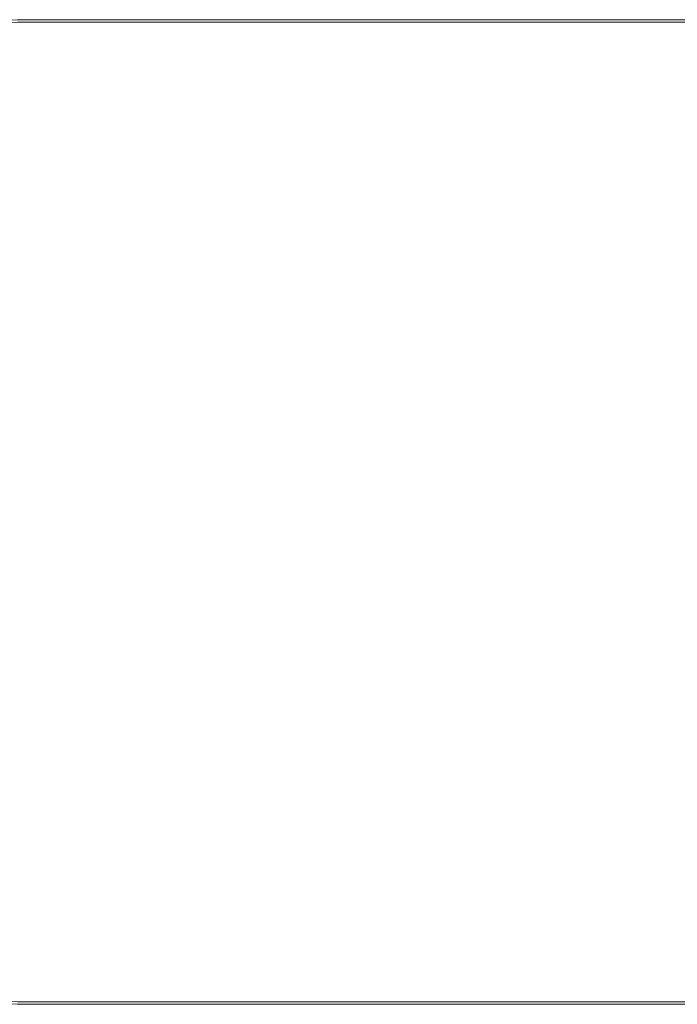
# Model space of a CAD drawing. Header units: inches. Extents: x 3 to 122, y 33 to 81.
# Tile 3 of 7: x 26 to 58, y 33 to 81. Entities that reach past the tile are written whole.
import ezdxf

# ---------------------------------------------------------------- set-up
doc = ezdxf.new("R2010")
doc.units = ezdxf.units.IN
doc.header["$MEASUREMENT"] = 0
doc.linetypes.add('SLD-Solid', pattern=[0])

msp = doc.modelspace()

# ---------------------------------------------------------------- linework, layer by layer
at = {"color": 7, "linetype": 'SLD-Solid', "lineweight": 15}
for p, q in [((26.326, 80.768), (98.326, 80.768)), ((98.326, 80.65), (26.326, 80.65)), ((26.326, 80.65), (98.326, 80.65)), ((26.326, 33.386), (98.326, 33.386)), ((98.326, 33.386), (26.326, 33.386)), ((98.326, 33.268), (26.326, 33.268))]:
    msp.add_line(p, q, dxfattribs=at)
for radius in [23.75, 23.632, 23.632]:
    msp.add_arc((26.326, 57.018), radius, 90, 270, dxfattribs=at)

doc.saveas('drawing.dxf')
